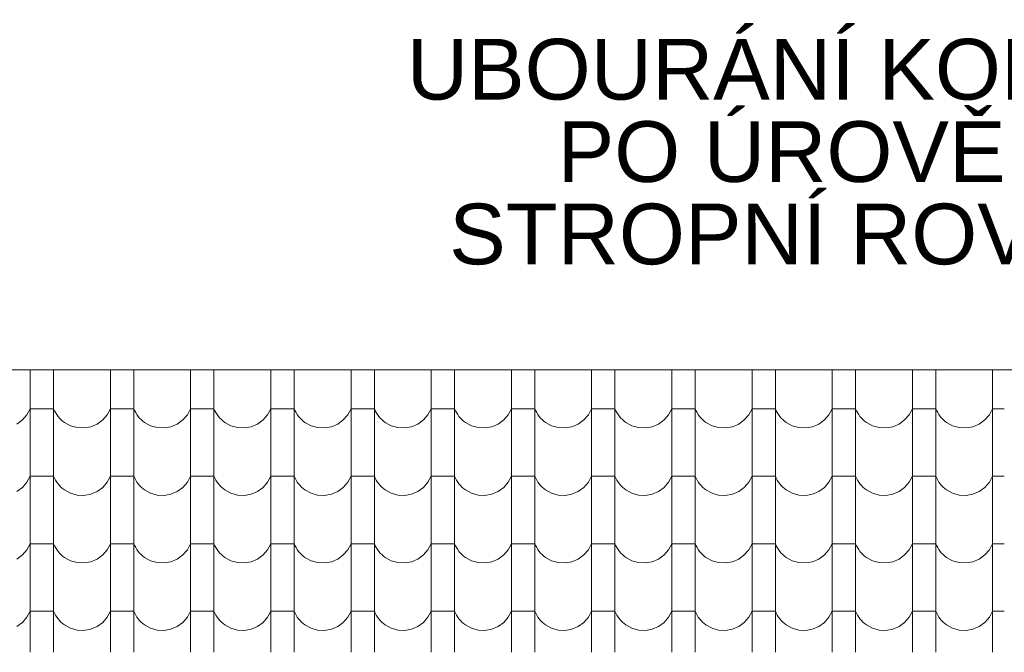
# Model space of a CAD drawing. Header units: millimetres. Extents: x -20699 to 32021, y -4298 to 11971.
# Tile 41 of 74: x -11451 to -9425, y 10219 to 11522. Entities that reach past the tile are written whole.
import ezdxf

# ---------------------------------------------------------------- set-up
doc = ezdxf.new("R2010")
doc.units = ezdxf.units.MM
doc.header["$MEASUREMENT"] = 0
for name, color, linetype in [('A-A_1_Anotace - SP', 7, 'Continuous'), ('A-A_1_Bourané_Konstrukce - střechy a skořepiny', 7, 'Continuous'), ('A-A_1_Bourané_Výplně - Povrchové', 7, 'Continuous'), ('A-A_1_Konstrukce - střechy a skořepiny', 7, 'Continuous')]:
    doc.layers.add(name, color=color, linetype=linetype)
doc.styles.add('GENEROVANÝ_STYL_1', font='txt')

# ---------------------------------------------------------------- blocks, each defined once
blk = doc.blocks.new('*X1', base_point=(-21954.7, -8431.5))
at = {"layer": 'A-A_1_Bourané_Výplně - Povrchové', "color": 251, "linetype": 'Continuous', "lineweight": 20, "true_color": 0x6a6a6a}
for p, q in [((-11428.9, 10800.4), (-11428.9, 10775)), ((-11380.9, 10800.4), (-11380.9, 10775)), ((-11263.9, 10800.4), (-11263.9, 10775)), ((-11215.9, 10800.4), (-11215.9, 10775)), ((-11098.9, 10800.4), (-11098.9, 10775)), ((-11050.9, 10800.4), (-11050.9, 10775)), ((-10933.9, 10800.4), (-10933.9, 10775)), ((-10885.9, 10800.4), (-10885.9, 10775)), ((-10768.9, 10800.4), (-10768.9, 10775)), ((-10720.9, 10800.4), (-10720.9, 10775)), ((-10603.9, 10800.4), (-10603.9, 10775)), ((-10555.9, 10800.4), (-10555.9, 10775)), ((-10438.9, 10800.4), (-10438.9, 10775)), ((-10390.9, 10800.4), (-10390.9, 10775)), ((-10273.9, 10800.4), (-10273.9, 10775)), ((-10225.9, 10800.4), (-10225.9, 10775)), ((-10108.9, 10800.4), (-10108.9, 10775)), ((-10060.9, 10800.4), (-10060.9, 10775)), ((-9943.9, 10800.4), (-9943.9, 10775)), ((-9895.9, 10800.4), (-9895.9, 10775)), ((-9778.9, 10800.4), (-9778.9, 10775)), ((-9730.9, 10800.4), (-9730.9, 10775)), ((-9613.9, 10800.4), (-9613.9, 10775)), ((-9565.9, 10800.4), (-9565.9, 10775)), ((-9448.9, 10800.4), (-9448.9, 10775)), ((-11428.9, 10774.5), (-11428.9, 10636)), ((-11380.9, 10774.5), (-11380.9, 10636)), ((-11263.9, 10774.5), (-11263.9, 10636)), ((-11215.9, 10774.5), (-11215.9, 10636)), ((-11098.9, 10774.5), (-11098.9, 10636)), ((-11050.9, 10774.5), (-11050.9, 10636)), ((-10933.9, 10774.5), (-10933.9, 10636)), ((-10885.9, 10774.5), (-10885.9, 10636)), ((-10768.9, 10774.5), (-10768.9, 10636)), ((-10720.9, 10774.5), (-10720.9, 10636)), ((-10603.9, 10774.5), (-10603.9, 10636)), ((-10555.9, 10774.5), (-10555.9, 10636)), ((-10438.9, 10774.5), (-10438.9, 10636)), ((-10390.9, 10774.5), (-10390.9, 10636)), ((-10273.9, 10774.5), (-10273.9, 10636)), ((-10225.9, 10774.5), (-10225.9, 10636)), ((-10108.9, 10774.5), (-10108.9, 10636)), ((-10060.9, 10774.5), (-10060.9, 10636)), ((-9943.9, 10774.5), (-9943.9, 10636)), ((-9895.9, 10774.5), (-9895.9, 10636)), ((-9778.9, 10774.5), (-9778.9, 10636)), ((-9730.9, 10774.5), (-9730.9, 10636)), ((-9613.9, 10774.5), (-9613.9, 10636)), ((-9565.9, 10774.5), (-9565.9, 10636)), ((-9448.9, 10774.5), (-9448.9, 10636)), ((-11435.6, 10708), (-11428.9, 10720.5)), ((-11404.9, 10720.5), (-11428.9, 10720.5)), ((-11380.9, 10720.5), (-11404.9, 10720.5)), ((-11380.9, 10720.5), (-11379, 10716.3)), ((-11379, 10716.3), (-11376.9, 10712.3)), ((-11270.6, 10708), (-11263.9, 10720.5)), ((-11239.9, 10720.5), (-11263.9, 10720.5)), ((-11215.9, 10720.5), (-11239.9, 10720.5)), ((-11215.9, 10720.5), (-11214, 10716.3)), ((-11214, 10716.3), (-11211.9, 10712.3)), ((-11105.6, 10708), (-11098.9, 10720.5)), ((-11074.9, 10720.5), (-11098.9, 10720.5)), ((-11050.9, 10720.5), (-11074.9, 10720.5)), ((-11050.9, 10720.5), (-11049, 10716.3)), ((-11049, 10716.3), (-11046.9, 10712.3)), ((-10940.6, 10708), (-10933.9, 10720.5)), ((-10909.9, 10720.5), (-10933.9, 10720.5)), ((-10885.9, 10720.5), (-10909.9, 10720.5)), ((-10885.9, 10720.5), (-10884, 10716.3)), ((-10884, 10716.3), (-10881.9, 10712.3)), ((-10775.6, 10708), (-10768.9, 10720.5)), ((-10744.9, 10720.5), (-10768.9, 10720.5)), ((-10720.9, 10720.5), (-10744.9, 10720.5)), ((-10720.9, 10720.5), (-10719, 10716.3)), ((-10719, 10716.3), (-10716.9, 10712.3)), ((-10610.6, 10708), (-10603.9, 10720.5)), ((-10579.9, 10720.5), (-10603.9, 10720.5)), ((-10555.9, 10720.5), (-10579.9, 10720.5)), ((-10555.9, 10720.5), (-10554, 10716.3)), ((-10554, 10716.3), (-10551.9, 10712.3)), ((-10445.6, 10708), (-10438.9, 10720.5)), ((-10414.9, 10720.5), (-10438.9, 10720.5)), ((-10390.9, 10720.5), (-10414.9, 10720.5)), ((-10390.9, 10720.5), (-10389, 10716.3)), ((-10389, 10716.3), (-10386.9, 10712.3)), ((-10280.6, 10708), (-10273.9, 10720.5)), ((-10249.9, 10720.5), (-10273.9, 10720.5)), ((-10225.9, 10720.5), (-10249.9, 10720.5)), ((-10225.9, 10720.5), (-10224, 10716.3)), ((-10224, 10716.3), (-10221.9, 10712.3)), ((-10115.6, 10708), (-10108.9, 10720.5)), ((-10084.9, 10720.5), (-10108.9, 10720.5)), ((-10060.9, 10720.5), (-10084.9, 10720.5)), ((-10060.9, 10720.5), (-10059, 10716.3)), ((-10059, 10716.3), (-10056.9, 10712.3)), ((-9950.6, 10708), (-9943.9, 10720.5)), ((-9919.9, 10720.5), (-9943.9, 10720.5)), ((-9895.9, 10720.5), (-9919.9, 10720.5)), ((-9895.9, 10720.5), (-9894, 10716.3)), ((-9894, 10716.3), (-9891.9, 10712.3)), ((-9785.6, 10708), (-9778.9, 10720.5)), ((-9754.9, 10720.5), (-9778.9, 10720.5)), ((-9730.9, 10720.5), (-9754.9, 10720.5)), ((-9730.9, 10720.5), (-9729, 10716.3)), ((-9729, 10716.3), (-9726.9, 10712.3)), ((-9620.6, 10708), (-9613.9, 10720.5)), ((-9589.9, 10720.5), (-9613.9, 10720.5)), ((-9565.9, 10720.5), (-9589.9, 10720.5)), ((-9565.9, 10720.5), (-9564, 10716.3)), ((-9564, 10716.3), (-9561.9, 10712.3)), ((-9455.6, 10708), (-9448.9, 10720.5)), ((-9424.9, 10720.5), (-9448.9, 10720.5)), ((-11456.4, 10688.9), (-11444.9, 10697.2)), ((-11444.9, 10697.2), (-11435.6, 10708)), ((-11376.9, 10712.3), (-11374.5, 10708.4)), ((-11374.5, 10708.4), (-11371.8, 10704.7)), ((-11371.8, 10704.7), (-11368.9, 10701.3)), ((-11368.9, 10701.3), (-11365.7, 10698)), ((-11365.7, 10698), (-11362.3, 10695)), ((-11291.4, 10688.9), (-11279.9, 10697.2)), ((-11279.9, 10697.2), (-11270.6, 10708)), ((-11211.9, 10712.3), (-11209.5, 10708.4)), ((-11209.5, 10708.4), (-11206.8, 10704.7)), ((-11206.8, 10704.7), (-11203.9, 10701.3)), ((-11203.9, 10701.3), (-11200.7, 10698)), ((-11200.7, 10698), (-11197.3, 10695)), ((-11126.4, 10688.9), (-11114.9, 10697.2)), ((-11114.9, 10697.2), (-11105.6, 10708)), ((-11046.9, 10712.3), (-11044.5, 10708.4)), ((-11044.5, 10708.4), (-11041.8, 10704.7)), ((-11041.8, 10704.7), (-11038.9, 10701.3)), ((-11038.9, 10701.3), (-11035.7, 10698)), ((-11035.7, 10698), (-11032.3, 10695)), ((-10961.4, 10688.9), (-10949.9, 10697.2)), ((-10949.9, 10697.2), (-10940.6, 10708)), ((-10881.9, 10712.3), (-10879.5, 10708.4)), ((-10879.5, 10708.4), (-10876.8, 10704.7)), ((-10876.8, 10704.7), (-10873.9, 10701.3)), ((-10873.9, 10701.3), (-10870.7, 10698)), ((-10870.7, 10698), (-10867.3, 10695)), ((-10796.4, 10688.9), (-10784.9, 10697.2)), ((-10784.9, 10697.2), (-10775.6, 10708)), ((-10716.9, 10712.3), (-10714.5, 10708.4)), ((-10714.5, 10708.4), (-10711.8, 10704.7)), ((-10711.8, 10704.7), (-10708.9, 10701.3)), ((-10708.9, 10701.3), (-10705.7, 10698)), ((-10705.7, 10698), (-10702.3, 10695)), ((-10631.4, 10688.9), (-10619.9, 10697.2)), ((-10619.9, 10697.2), (-10610.6, 10708)), ((-10551.9, 10712.3), (-10549.5, 10708.4)), ((-10549.5, 10708.4), (-10546.8, 10704.7)), ((-10546.8, 10704.7), (-10543.9, 10701.3)), ((-10543.9, 10701.3), (-10540.7, 10698)), ((-10540.7, 10698), (-10537.3, 10695)), ((-10466.4, 10688.9), (-10454.9, 10697.2)), ((-10454.9, 10697.2), (-10445.6, 10708)), ((-10386.9, 10712.3), (-10384.5, 10708.4)), ((-10384.5, 10708.4), (-10381.8, 10704.7)), ((-10381.8, 10704.7), (-10378.9, 10701.3)), ((-10378.9, 10701.3), (-10375.7, 10698)), ((-10375.7, 10698), (-10372.3, 10695)), ((-10301.4, 10688.9), (-10289.9, 10697.2)), ((-10289.9, 10697.2), (-10280.6, 10708)), ((-10221.9, 10712.3), (-10219.5, 10708.4)), ((-10219.5, 10708.4), (-10216.8, 10704.7)), ((-10216.8, 10704.7), (-10213.9, 10701.3)), ((-10213.9, 10701.3), (-10210.7, 10698)), ((-10210.7, 10698), (-10207.3, 10695)), ((-10136.4, 10688.9), (-10124.9, 10697.2)), ((-10124.9, 10697.2), (-10115.6, 10708)), ((-10056.9, 10712.3), (-10054.5, 10708.4)), ((-10054.5, 10708.4), (-10051.8, 10704.7)), ((-10051.8, 10704.7), (-10048.9, 10701.3)), ((-10048.9, 10701.3), (-10045.7, 10698)), ((-10045.7, 10698), (-10042.3, 10695)), ((-9971.4, 10688.9), (-9959.9, 10697.2)), ((-9959.9, 10697.2), (-9950.6, 10708)), ((-9891.9, 10712.3), (-9889.5, 10708.4)), ((-9889.5, 10708.4), (-9886.8, 10704.7)), ((-9886.8, 10704.7), (-9883.9, 10701.3)), ((-9883.9, 10701.3), (-9880.7, 10698)), ((-9880.7, 10698), (-9877.3, 10695)), ((-9806.4, 10688.9), (-9794.9, 10697.2)), ((-9794.9, 10697.2), (-9785.6, 10708)), ((-9726.9, 10712.3), (-9724.5, 10708.4)), ((-9724.5, 10708.4), (-9721.8, 10704.7)), ((-9721.8, 10704.7), (-9718.9, 10701.3)), ((-9718.9, 10701.3), (-9715.7, 10698)), ((-9715.7, 10698), (-9712.3, 10695)), ((-9641.4, 10688.9), (-9629.9, 10697.2)), ((-9629.9, 10697.2), (-9620.6, 10708)), ((-9561.9, 10712.3), (-9559.5, 10708.4)), ((-9559.5, 10708.4), (-9556.8, 10704.7)), ((-9556.8, 10704.7), (-9553.9, 10701.3)), ((-9553.9, 10701.3), (-9550.7, 10698)), ((-9550.7, 10698), (-9547.3, 10695)), ((-9476.4, 10688.9), (-9464.9, 10697.2)), ((-9464.9, 10697.2), (-9455.6, 10708)), ((-11362.3, 10695), (-11358.7, 10692.2)), ((-11358.7, 10692.2), (-11346.2, 10685.4)), ((-11346.2, 10685.4), (-11332.6, 10681.5)), ((-11332.6, 10681.5), (-11318.4, 10680.8)), ((-11318.4, 10680.8), (-11304.4, 10683.3)), ((-11304.4, 10683.3), (-11291.4, 10688.9)), ((-11197.3, 10695), (-11193.7, 10692.2)), ((-11193.7, 10692.2), (-11181.2, 10685.4)), ((-11181.2, 10685.4), (-11167.6, 10681.5)), ((-11167.6, 10681.5), (-11153.4, 10680.8)), ((-11153.4, 10680.8), (-11139.4, 10683.3)), ((-11139.4, 10683.3), (-11126.4, 10688.9)), ((-11032.3, 10695), (-11028.7, 10692.2)), ((-11028.7, 10692.2), (-11016.2, 10685.4)), ((-11016.2, 10685.4), (-11002.6, 10681.5)), ((-11002.6, 10681.5), (-10988.4, 10680.8)), ((-10988.4, 10680.8), (-10974.4, 10683.3)), ((-10974.4, 10683.3), (-10961.4, 10688.9)), ((-10867.3, 10695), (-10863.7, 10692.2)), ((-10863.7, 10692.2), (-10851.2, 10685.4)), ((-10851.2, 10685.4), (-10837.6, 10681.5)), ((-10837.6, 10681.5), (-10823.4, 10680.8)), ((-10823.4, 10680.8), (-10809.4, 10683.3)), ((-10809.4, 10683.3), (-10796.4, 10688.9)), ((-10702.3, 10695), (-10698.7, 10692.2)), ((-10698.7, 10692.2), (-10686.2, 10685.4)), ((-10686.2, 10685.4), (-10672.6, 10681.5)), ((-10672.6, 10681.5), (-10658.4, 10680.8)), ((-10658.4, 10680.8), (-10644.4, 10683.3)), ((-10644.4, 10683.3), (-10631.4, 10688.9)), ((-10537.3, 10695), (-10533.7, 10692.2)), ((-10533.7, 10692.2), (-10521.2, 10685.4)), ((-10521.2, 10685.4), (-10507.6, 10681.5)), ((-10507.6, 10681.5), (-10493.4, 10680.8)), ((-10493.4, 10680.8), (-10479.4, 10683.3)), ((-10479.4, 10683.3), (-10466.4, 10688.9)), ((-10372.3, 10695), (-10368.7, 10692.2)), ((-10368.7, 10692.2), (-10356.2, 10685.4)), ((-10356.2, 10685.4), (-10342.6, 10681.5)), ((-10342.6, 10681.5), (-10328.4, 10680.8)), ((-10328.4, 10680.8), (-10314.4, 10683.3)), ((-10314.4, 10683.3), (-10301.4, 10688.9)), ((-10207.3, 10695), (-10203.7, 10692.2)), ((-10203.7, 10692.2), (-10191.2, 10685.4)), ((-10191.2, 10685.4), (-10177.6, 10681.5)), ((-10177.6, 10681.5), (-10163.4, 10680.8)), ((-10163.4, 10680.8), (-10149.4, 10683.3)), ((-10149.4, 10683.3), (-10136.4, 10688.9)), ((-10042.3, 10695), (-10038.7, 10692.2)), ((-10038.7, 10692.2), (-10026.2, 10685.4)), ((-10026.2, 10685.4), (-10012.6, 10681.5)), ((-10012.6, 10681.5), (-9998.4, 10680.8)), ((-9998.4, 10680.8), (-9984.4, 10683.3)), ((-9984.4, 10683.3), (-9971.4, 10688.9)), ((-9877.3, 10695), (-9873.7, 10692.2)), ((-9873.7, 10692.2), (-9861.2, 10685.4)), ((-9861.2, 10685.4), (-9847.6, 10681.5)), ((-9847.6, 10681.5), (-9833.4, 10680.8)), ((-9833.4, 10680.8), (-9819.4, 10683.3)), ((-9819.4, 10683.3), (-9806.4, 10688.9)), ((-9712.3, 10695), (-9708.7, 10692.2)), ((-9708.7, 10692.2), (-9696.2, 10685.4)), ((-9696.2, 10685.4), (-9682.6, 10681.5)), ((-9682.6, 10681.5), (-9668.4, 10680.8)), ((-9668.4, 10680.8), (-9654.4, 10683.3)), ((-9654.4, 10683.3), (-9641.4, 10688.9)), ((-9547.3, 10695), (-9543.7, 10692.2)), ((-9543.7, 10692.2), (-9531.2, 10685.4)), ((-9531.2, 10685.4), (-9517.6, 10681.5)), ((-9517.6, 10681.5), (-9503.4, 10680.8)), ((-9503.4, 10680.8), (-9489.4, 10683.3)), ((-9489.4, 10683.3), (-9476.4, 10688.9)), ((-11428.9, 10635.5), (-11428.9, 10497)), ((-11380.9, 10635.5), (-11380.9, 10497)), ((-11263.9, 10635.5), (-11263.9, 10497)), ((-11215.9, 10635.5), (-11215.9, 10497)), ((-11098.9, 10635.5), (-11098.9, 10497)), ((-11050.9, 10635.5), (-11050.9, 10497)), ((-10933.9, 10635.5), (-10933.9, 10497)), ((-10885.9, 10635.5), (-10885.9, 10497)), ((-10768.9, 10635.5), (-10768.9, 10497)), ((-10720.9, 10635.5), (-10720.9, 10497)), ((-10603.9, 10635.5), (-10603.9, 10497)), ((-10555.9, 10635.5), (-10555.9, 10497)), ((-10438.9, 10635.5), (-10438.9, 10497)), ((-10390.9, 10635.5), (-10390.9, 10497)), ((-10273.9, 10635.5), (-10273.9, 10497)), ((-10225.9, 10635.5), (-10225.9, 10497)), ((-10108.9, 10635.5), (-10108.9, 10497)), ((-10060.9, 10635.5), (-10060.9, 10497)), ((-9943.9, 10635.5), (-9943.9, 10497)), ((-9895.9, 10635.5), (-9895.9, 10497)), ((-9778.9, 10635.5), (-9778.9, 10497)), ((-9730.9, 10635.5), (-9730.9, 10497)), ((-9613.9, 10635.5), (-9613.9, 10497)), ((-9565.9, 10635.5), (-9565.9, 10497)), ((-9448.9, 10635.5), (-9448.9, 10497)), ((-11435.6, 10569), (-11428.9, 10581.5)), ((-11404.9, 10581.5), (-11428.9, 10581.5)), ((-11380.9, 10581.5), (-11404.9, 10581.5)), ((-11380.9, 10581.5), (-11379, 10577.3)), ((-11379, 10577.3), (-11376.9, 10573.3)), ((-11270.6, 10569), (-11263.9, 10581.5)), ((-11239.9, 10581.5), (-11263.9, 10581.5)), ((-11215.9, 10581.5), (-11239.9, 10581.5)), ((-11215.9, 10581.5), (-11214, 10577.3)), ((-11214, 10577.3), (-11211.9, 10573.3)), ((-11105.6, 10569), (-11098.9, 10581.5)), ((-11074.9, 10581.5), (-11098.9, 10581.5)), ((-11050.9, 10581.5), (-11074.9, 10581.5)), ((-11050.9, 10581.5), (-11049, 10577.3)), ((-11049, 10577.3), (-11046.9, 10573.3)), ((-10940.6, 10569), (-10933.9, 10581.5)), ((-10909.9, 10581.5), (-10933.9, 10581.5)), ((-10885.9, 10581.5), (-10909.9, 10581.5)), ((-10885.9, 10581.5), (-10884, 10577.3)), ((-10884, 10577.3), (-10881.9, 10573.3)), ((-10775.6, 10569), (-10768.9, 10581.5)), ((-10744.9, 10581.5), (-10768.9, 10581.5)), ((-10720.9, 10581.5), (-10744.9, 10581.5)), ((-10720.9, 10581.5), (-10719, 10577.3)), ((-10719, 10577.3), (-10716.9, 10573.3)), ((-10610.6, 10569), (-10603.9, 10581.5)), ((-10579.9, 10581.5), (-10603.9, 10581.5)), ((-10555.9, 10581.5), (-10579.9, 10581.5)), ((-10555.9, 10581.5), (-10554, 10577.3)), ((-10554, 10577.3), (-10551.9, 10573.3)), ((-10445.6, 10569), (-10438.9, 10581.5)), ((-10414.9, 10581.5), (-10438.9, 10581.5)), ((-10390.9, 10581.5), (-10414.9, 10581.5)), ((-10390.9, 10581.5), (-10389, 10577.3)), ((-10389, 10577.3), (-10386.9, 10573.3)), ((-10280.6, 10569), (-10273.9, 10581.5)), ((-10249.9, 10581.5), (-10273.9, 10581.5)), ((-10225.9, 10581.5), (-10249.9, 10581.5)), ((-10225.9, 10581.5), (-10224, 10577.3)), ((-10224, 10577.3), (-10221.9, 10573.3)), ((-10115.6, 10569), (-10108.9, 10581.5)), ((-10084.9, 10581.5), (-10108.9, 10581.5)), ((-10060.9, 10581.5), (-10084.9, 10581.5)), ((-10060.9, 10581.5), (-10059, 10577.3)), ((-10059, 10577.3), (-10056.9, 10573.3)), ((-9950.6, 10569), (-9943.9, 10581.5)), ((-9919.9, 10581.5), (-9943.9, 10581.5)), ((-9895.9, 10581.5), (-9919.9, 10581.5)), ((-9895.9, 10581.5), (-9894, 10577.3)), ((-9894, 10577.3), (-9891.9, 10573.3)), ((-9785.6, 10569), (-9778.9, 10581.5)), ((-9754.9, 10581.5), (-9778.9, 10581.5)), ((-9730.9, 10581.5), (-9754.9, 10581.5)), ((-9730.9, 10581.5), (-9729, 10577.3)), ((-9729, 10577.3), (-9726.9, 10573.3)), ((-9620.6, 10569), (-9613.9, 10581.5)), ((-9589.9, 10581.5), (-9613.9, 10581.5)), ((-9565.9, 10581.5), (-9589.9, 10581.5)), ((-9565.9, 10581.5), (-9564, 10577.3)), ((-9564, 10577.3), (-9561.9, 10573.3)), ((-9455.6, 10569), (-9448.9, 10581.5)), ((-9424.9, 10581.5), (-9448.9, 10581.5)), ((-11456.4, 10549.9), (-11444.9, 10558.2)), ((-11444.9, 10558.2), (-11435.6, 10569)), ((-11376.9, 10573.3), (-11374.5, 10569.4)), ((-11374.5, 10569.4), (-11371.8, 10565.7)), ((-11371.8, 10565.7), (-11368.9, 10562.3)), ((-11368.9, 10562.3), (-11365.7, 10559)), ((-11365.7, 10559), (-11362.3, 10556)), ((-11362.3, 10556), (-11358.7, 10553.2)), ((-11291.4, 10549.9), (-11279.9, 10558.2)), ((-11279.9, 10558.2), (-11270.6, 10569)), ((-11211.9, 10573.3), (-11209.5, 10569.4)), ((-11209.5, 10569.4), (-11206.8, 10565.7)), ((-11206.8, 10565.7), (-11203.9, 10562.3)), ((-11203.9, 10562.3), (-11200.7, 10559)), ((-11200.7, 10559), (-11197.3, 10556)), ((-11197.3, 10556), (-11193.7, 10553.2)), ((-11126.4, 10549.9), (-11114.9, 10558.2)), ((-11114.9, 10558.2), (-11105.6, 10569)), ((-11046.9, 10573.3), (-11044.5, 10569.4)), ((-11044.5, 10569.4), (-11041.8, 10565.7)), ((-11041.8, 10565.7), (-11038.9, 10562.3)), ((-11038.9, 10562.3), (-11035.7, 10559)), ((-11035.7, 10559), (-11032.3, 10556)), ((-11032.3, 10556), (-11028.7, 10553.2)), ((-10961.4, 10549.9), (-10949.9, 10558.2)), ((-10949.9, 10558.2), (-10940.6, 10569)), ((-10881.9, 10573.3), (-10879.5, 10569.4)), ((-10879.5, 10569.4), (-10876.8, 10565.7)), ((-10876.8, 10565.7), (-10873.9, 10562.3)), ((-10873.9, 10562.3), (-10870.7, 10559)), ((-10870.7, 10559), (-10867.3, 10556)), ((-10867.3, 10556), (-10863.7, 10553.2)), ((-10796.4, 10549.9), (-10784.9, 10558.2)), ((-10784.9, 10558.2), (-10775.6, 10569)), ((-10716.9, 10573.3), (-10714.5, 10569.4)), ((-10714.5, 10569.4), (-10711.8, 10565.7)), ((-10711.8, 10565.7), (-10708.9, 10562.3)), ((-10708.9, 10562.3), (-10705.7, 10559)), ((-10705.7, 10559), (-10702.3, 10556)), ((-10702.3, 10556), (-10698.7, 10553.2)), ((-10631.4, 10549.9), (-10619.9, 10558.2)), ((-10619.9, 10558.2), (-10610.6, 10569)), ((-10551.9, 10573.3), (-10549.5, 10569.4)), ((-10549.5, 10569.4), (-10546.8, 10565.7)), ((-10546.8, 10565.7), (-10543.9, 10562.3)), ((-10543.9, 10562.3), (-10540.7, 10559)), ((-10540.7, 10559), (-10537.3, 10556)), ((-10537.3, 10556), (-10533.7, 10553.2)), ((-10466.4, 10549.9), (-10454.9, 10558.2)), ((-10454.9, 10558.2), (-10445.6, 10569)), ((-10386.9, 10573.3), (-10384.5, 10569.4)), ((-10384.5, 10569.4), (-10381.8, 10565.7)), ((-10381.8, 10565.7), (-10378.9, 10562.3)), ((-10378.9, 10562.3), (-10375.7, 10559)), ((-10375.7, 10559), (-10372.3, 10556)), ((-10372.3, 10556), (-10368.7, 10553.2)), ((-10301.4, 10549.9), (-10289.9, 10558.2)), ((-10289.9, 10558.2), (-10280.6, 10569)), ((-10221.9, 10573.3), (-10219.5, 10569.4)), ((-10219.5, 10569.4), (-10216.8, 10565.7)), ((-10216.8, 10565.7), (-10213.9, 10562.3)), ((-10213.9, 10562.3), (-10210.7, 10559)), ((-10210.7, 10559), (-10207.3, 10556)), ((-10207.3, 10556), (-10203.7, 10553.2)), ((-10136.4, 10549.9), (-10124.9, 10558.2)), ((-10124.9, 10558.2), (-10115.6, 10569)), ((-10056.9, 10573.3), (-10054.5, 10569.4)), ((-10054.5, 10569.4), (-10051.8, 10565.7)), ((-10051.8, 10565.7), (-10048.9, 10562.3)), ((-10048.9, 10562.3), (-10045.7, 10559)), ((-10045.7, 10559), (-10042.3, 10556)), ((-10042.3, 10556), (-10038.7, 10553.2)), ((-9971.4, 10549.9), (-9959.9, 10558.2)), ((-9959.9, 10558.2), (-9950.6, 10569)), ((-9891.9, 10573.3), (-9889.5, 10569.4)), ((-9889.5, 10569.4), (-9886.8, 10565.7)), ((-9886.8, 10565.7), (-9883.9, 10562.3)), ((-9883.9, 10562.3), (-9880.7, 10559)), ((-9880.7, 10559), (-9877.3, 10556)), ((-9877.3, 10556), (-9873.7, 10553.2)), ((-9806.4, 10549.9), (-9794.9, 10558.2)), ((-9794.9, 10558.2), (-9785.6, 10569)), ((-9726.9, 10573.3), (-9724.5, 10569.4)), ((-9724.5, 10569.4), (-9721.8, 10565.7)), ((-9721.8, 10565.7), (-9718.9, 10562.3)), ((-9718.9, 10562.3), (-9715.7, 10559)), ((-9715.7, 10559), (-9712.3, 10556)), ((-9712.3, 10556), (-9708.7, 10553.2)), ((-9641.4, 10549.9), (-9629.9, 10558.2)), ((-9629.9, 10558.2), (-9620.6, 10569)), ((-9561.9, 10573.3), (-9559.5, 10569.4)), ((-9559.5, 10569.4), (-9556.8, 10565.7)), ((-9556.8, 10565.7), (-9553.9, 10562.3)), ((-9553.9, 10562.3), (-9550.7, 10559)), ((-9550.7, 10559), (-9547.3, 10556)), ((-9547.3, 10556), (-9543.7, 10553.2)), ((-9476.4, 10549.9), (-9464.9, 10558.2)), ((-9464.9, 10558.2), (-9455.6, 10569)), ((-11358.7, 10553.2), (-11346.2, 10546.4)), ((-11346.2, 10546.4), (-11332.6, 10542.5)), ((-11332.6, 10542.5), (-11318.4, 10541.8)), ((-11318.4, 10541.8), (-11304.4, 10544.3)), ((-11304.4, 10544.3), (-11291.4, 10549.9)), ((-11193.7, 10553.2), (-11181.2, 10546.4)), ((-11181.2, 10546.4), (-11167.6, 10542.5)), ((-11167.6, 10542.5), (-11153.4, 10541.8)), ((-11153.4, 10541.8), (-11139.4, 10544.3)), ((-11139.4, 10544.3), (-11126.4, 10549.9)), ((-11028.7, 10553.2), (-11016.2, 10546.4)), ((-11016.2, 10546.4), (-11002.6, 10542.5)), ((-11002.6, 10542.5), (-10988.4, 10541.8)), ((-10988.4, 10541.8), (-10974.4, 10544.3)), ((-10974.4, 10544.3), (-10961.4, 10549.9)), ((-10863.7, 10553.2), (-10851.2, 10546.4)), ((-10851.2, 10546.4), (-10837.6, 10542.5)), ((-10837.6, 10542.5), (-10823.4, 10541.8)), ((-10823.4, 10541.8), (-10809.4, 10544.3)), ((-10809.4, 10544.3), (-10796.4, 10549.9)), ((-10698.7, 10553.2), (-10686.2, 10546.4)), ((-10686.2, 10546.4), (-10672.6, 10542.5)), ((-10672.6, 10542.5), (-10658.4, 10541.8)), ((-10658.4, 10541.8), (-10644.4, 10544.3)), ((-10644.4, 10544.3), (-10631.4, 10549.9)), ((-10533.7, 10553.2), (-10521.2, 10546.4)), ((-10521.2, 10546.4), (-10507.6, 10542.5)), ((-10507.6, 10542.5), (-10493.4, 10541.8)), ((-10493.4, 10541.8), (-10479.4, 10544.3)), ((-10479.4, 10544.3), (-10466.4, 10549.9)), ((-10368.7, 10553.2), (-10356.2, 10546.4)), ((-10356.2, 10546.4), (-10342.6, 10542.5)), ((-10342.6, 10542.5), (-10328.4, 10541.8)), ((-10328.4, 10541.8), (-10314.4, 10544.3)), ((-10314.4, 10544.3), (-10301.4, 10549.9)), ((-10203.7, 10553.2), (-10191.2, 10546.4)), ((-10191.2, 10546.4), (-10177.6, 10542.5)), ((-10177.6, 10542.5), (-10163.4, 10541.8)), ((-10163.4, 10541.8), (-10149.4, 10544.3)), ((-10149.4, 10544.3), (-10136.4, 10549.9)), ((-10038.7, 10553.2), (-10026.2, 10546.4)), ((-10026.2, 10546.4), (-10012.6, 10542.5)), ((-10012.6, 10542.5), (-9998.4, 10541.8)), ((-9998.4, 10541.8), (-9984.4, 10544.3)), ((-9984.4, 10544.3), (-9971.4, 10549.9)), ((-9873.7, 10553.2), (-9861.2, 10546.4)), ((-9861.2, 10546.4), (-9847.6, 10542.5)), ((-9847.6, 10542.5), (-9833.4, 10541.8)), ((-9833.4, 10541.8), (-9819.4, 10544.3)), ((-9819.4, 10544.3), (-9806.4, 10549.9)), ((-9708.7, 10553.2), (-9696.2, 10546.4)), ((-9696.2, 10546.4), (-9682.6, 10542.5)), ((-9682.6, 10542.5), (-9668.4, 10541.8)), ((-9668.4, 10541.8), (-9654.4, 10544.3)), ((-9654.4, 10544.3), (-9641.4, 10549.9)), ((-9543.7, 10553.2), (-9531.2, 10546.4)), ((-9531.2, 10546.4), (-9517.6, 10542.5)), ((-9517.6, 10542.5), (-9503.4, 10541.8)), ((-9503.4, 10541.8), (-9489.4, 10544.3)), ((-9489.4, 10544.3), (-9476.4, 10549.9)), ((-11428.9, 10496.5), (-11428.9, 10358)), ((-11380.9, 10496.5), (-11380.9, 10358)), ((-11263.9, 10496.5), (-11263.9, 10358)), ((-11215.9, 10496.5), (-11215.9, 10358)), ((-11098.9, 10496.5), (-11098.9, 10358)), ((-11050.9, 10496.5), (-11050.9, 10358)), ((-10933.9, 10496.5), (-10933.9, 10358)), ((-10885.9, 10496.5), (-10885.9, 10358)), ((-10768.9, 10496.5), (-10768.9, 10358)), ((-10720.9, 10496.5), (-10720.9, 10358)), ((-10603.9, 10496.5), (-10603.9, 10358)), ((-10555.9, 10496.5), (-10555.9, 10358)), ((-10438.9, 10496.5), (-10438.9, 10358)), ((-10390.9, 10496.5), (-10390.9, 10358)), ((-10273.9, 10496.5), (-10273.9, 10358)), ((-10225.9, 10496.5), (-10225.9, 10358)), ((-10108.9, 10496.5), (-10108.9, 10358)), ((-10060.9, 10496.5), (-10060.9, 10358)), ((-9943.9, 10496.5), (-9943.9, 10358)), ((-9895.9, 10496.5), (-9895.9, 10358)), ((-9778.9, 10496.5), (-9778.9, 10358)), ((-9730.9, 10496.5), (-9730.9, 10358)), ((-9613.9, 10496.5), (-9613.9, 10358)), ((-9565.9, 10496.5), (-9565.9, 10358)), ((-9448.9, 10496.5), (-9448.9, 10358)), ((-11435.6, 10430), (-11428.9, 10442.5)), ((-11404.9, 10442.5), (-11428.9, 10442.5)), ((-11380.9, 10442.5), (-11404.9, 10442.5)), ((-11380.9, 10442.5), (-11379, 10438.3)), ((-11379, 10438.3), (-11376.9, 10434.3)), ((-11376.9, 10434.3), (-11374.5, 10430.4)), ((-11270.6, 10430), (-11263.9, 10442.5)), ((-11239.9, 10442.5), (-11263.9, 10442.5)), ((-11215.9, 10442.5), (-11239.9, 10442.5)), ((-11215.9, 10442.5), (-11214, 10438.3)), ((-11214, 10438.3), (-11211.9, 10434.3)), ((-11211.9, 10434.3), (-11209.5, 10430.4)), ((-11105.6, 10430), (-11098.9, 10442.5)), ((-11074.9, 10442.5), (-11098.9, 10442.5)), ((-11050.9, 10442.5), (-11074.9, 10442.5)), ((-11050.9, 10442.5), (-11049, 10438.3)), ((-11049, 10438.3), (-11046.9, 10434.3)), ((-11046.9, 10434.3), (-11044.5, 10430.4)), ((-10940.6, 10430), (-10933.9, 10442.5)), ((-10909.9, 10442.5), (-10933.9, 10442.5)), ((-10885.9, 10442.5), (-10909.9, 10442.5)), ((-10885.9, 10442.5), (-10884, 10438.3)), ((-10884, 10438.3), (-10881.9, 10434.3)), ((-10881.9, 10434.3), (-10879.5, 10430.4)), ((-10775.6, 10430), (-10768.9, 10442.5)), ((-10744.9, 10442.5), (-10768.9, 10442.5)), ((-10720.9, 10442.5), (-10744.9, 10442.5)), ((-10720.9, 10442.5), (-10719, 10438.3)), ((-10719, 10438.3), (-10716.9, 10434.3)), ((-10716.9, 10434.3), (-10714.5, 10430.4)), ((-10610.6, 10430), (-10603.9, 10442.5)), ((-10579.9, 10442.5), (-10603.9, 10442.5)), ((-10555.9, 10442.5), (-10579.9, 10442.5)), ((-10555.9, 10442.5), (-10554, 10438.3)), ((-10554, 10438.3), (-10551.9, 10434.3)), ((-10551.9, 10434.3), (-10549.5, 10430.4)), ((-10445.6, 10430), (-10438.9, 10442.5)), ((-10414.9, 10442.5), (-10438.9, 10442.5)), ((-10390.9, 10442.5), (-10414.9, 10442.5)), ((-10390.9, 10442.5), (-10389, 10438.3)), ((-10389, 10438.3), (-10386.9, 10434.3)), ((-10386.9, 10434.3), (-10384.5, 10430.4)), ((-10280.6, 10430), (-10273.9, 10442.5)), ((-10249.9, 10442.5), (-10273.9, 10442.5)), ((-10225.9, 10442.5), (-10249.9, 10442.5)), ((-10225.9, 10442.5), (-10224, 10438.3)), ((-10224, 10438.3), (-10221.9, 10434.3)), ((-10221.9, 10434.3), (-10219.5, 10430.4)), ((-10115.6, 10430), (-10108.9, 10442.5)), ((-10084.9, 10442.5), (-10108.9, 10442.5)), ((-10060.9, 10442.5), (-10084.9, 10442.5)), ((-10060.9, 10442.5), (-10059, 10438.3)), ((-10059, 10438.3), (-10056.9, 10434.3)), ((-10056.9, 10434.3), (-10054.5, 10430.4)), ((-9950.6, 10430), (-9943.9, 10442.5)), ((-9919.9, 10442.5), (-9943.9, 10442.5)), ((-9895.9, 10442.5), (-9919.9, 10442.5)), ((-9895.9, 10442.5), (-9894, 10438.3)), ((-9894, 10438.3), (-9891.9, 10434.3)), ((-9891.9, 10434.3), (-9889.5, 10430.4)), ((-9785.6, 10430), (-9778.9, 10442.5)), ((-9754.9, 10442.5), (-9778.9, 10442.5)), ((-9730.9, 10442.5), (-9754.9, 10442.5)), ((-9730.9, 10442.5), (-9729, 10438.3)), ((-9729, 10438.3), (-9726.9, 10434.3)), ((-9726.9, 10434.3), (-9724.5, 10430.4)), ((-9620.6, 10430), (-9613.9, 10442.5)), ((-9589.9, 10442.5), (-9613.9, 10442.5)), ((-9565.9, 10442.5), (-9589.9, 10442.5)), ((-9565.9, 10442.5), (-9564, 10438.3)), ((-9564, 10438.3), (-9561.9, 10434.3)), ((-9561.9, 10434.3), (-9559.5, 10430.4)), ((-9455.6, 10430), (-9448.9, 10442.5)), ((-9424.9, 10442.5), (-9448.9, 10442.5)), ((-11456.4, 10410.9), (-11444.9, 10419.2)), ((-11444.9, 10419.2), (-11435.6, 10430)), ((-11374.5, 10430.4), (-11371.8, 10426.7)), ((-11371.8, 10426.7), (-11368.9, 10423.3)), ((-11368.9, 10423.3), (-11365.7, 10420)), ((-11365.7, 10420), (-11362.3, 10417)), ((-11362.3, 10417), (-11358.7, 10414.2)), ((-11358.7, 10414.2), (-11346.2, 10407.4)), ((-11291.4, 10410.9), (-11279.9, 10419.2)), ((-11279.9, 10419.2), (-11270.6, 10430)), ((-11209.5, 10430.4), (-11206.8, 10426.7)), ((-11206.8, 10426.7), (-11203.9, 10423.3)), ((-11203.9, 10423.3), (-11200.7, 10420)), ((-11200.7, 10420), (-11197.3, 10417)), ((-11197.3, 10417), (-11193.7, 10414.2)), ((-11193.7, 10414.2), (-11181.2, 10407.4)), ((-11126.4, 10410.9), (-11114.9, 10419.2)), ((-11114.9, 10419.2), (-11105.6, 10430)), ((-11044.5, 10430.4), (-11041.8, 10426.7)), ((-11041.8, 10426.7), (-11038.9, 10423.3)), ((-11038.9, 10423.3), (-11035.7, 10420)), ((-11035.7, 10420), (-11032.3, 10417)), ((-11032.3, 10417), (-11028.7, 10414.2)), ((-11028.7, 10414.2), (-11016.2, 10407.4)), ((-10961.4, 10410.9), (-10949.9, 10419.2)), ((-10949.9, 10419.2), (-10940.6, 10430)), ((-10879.5, 10430.4), (-10876.8, 10426.7)), ((-10876.8, 10426.7), (-10873.9, 10423.3)), ((-10873.9, 10423.3), (-10870.7, 10420)), ((-10870.7, 10420), (-10867.3, 10417)), ((-10867.3, 10417), (-10863.7, 10414.2)), ((-10863.7, 10414.2), (-10851.2, 10407.4)), ((-10796.4, 10410.9), (-10784.9, 10419.2)), ((-10784.9, 10419.2), (-10775.6, 10430)), ((-10714.5, 10430.4), (-10711.8, 10426.7)), ((-10711.8, 10426.7), (-10708.9, 10423.3)), ((-10708.9, 10423.3), (-10705.7, 10420)), ((-10705.7, 10420), (-10702.3, 10417)), ((-10702.3, 10417), (-10698.7, 10414.2)), ((-10698.7, 10414.2), (-10686.2, 10407.4)), ((-10631.4, 10410.9), (-10619.9, 10419.2)), ((-10619.9, 10419.2), (-10610.6, 10430)), ((-10549.5, 10430.4), (-10546.8, 10426.7)), ((-10546.8, 10426.7), (-10543.9, 10423.3)), ((-10543.9, 10423.3), (-10540.7, 10420)), ((-10540.7, 10420), (-10537.3, 10417)), ((-10537.3, 10417), (-10533.7, 10414.2)), ((-10533.7, 10414.2), (-10521.2, 10407.4)), ((-10466.4, 10410.9), (-10454.9, 10419.2)), ((-10454.9, 10419.2), (-10445.6, 10430)), ((-10384.5, 10430.4), (-10381.8, 10426.7)), ((-10381.8, 10426.7), (-10378.9, 10423.3)), ((-10378.9, 10423.3), (-10375.7, 10420)), ((-10375.7, 10420), (-10372.3, 10417)), ((-10372.3, 10417), (-10368.7, 10414.2)), ((-10368.7, 10414.2), (-10356.2, 10407.4)), ((-10301.4, 10410.9), (-10289.9, 10419.2)), ((-10289.9, 10419.2), (-10280.6, 10430)), ((-10219.5, 10430.4), (-10216.8, 10426.7)), ((-10216.8, 10426.7), (-10213.9, 10423.3)), ((-10213.9, 10423.3), (-10210.7, 10420)), ((-10210.7, 10420), (-10207.3, 10417)), ((-10207.3, 10417), (-10203.7, 10414.2)), ((-10203.7, 10414.2), (-10191.2, 10407.4)), ((-10136.4, 10410.9), (-10124.9, 10419.2)), ((-10124.9, 10419.2), (-10115.6, 10430)), ((-10054.5, 10430.4), (-10051.8, 10426.7)), ((-10051.8, 10426.7), (-10048.9, 10423.3)), ((-10048.9, 10423.3), (-10045.7, 10420)), ((-10045.7, 10420), (-10042.3, 10417)), ((-10042.3, 10417), (-10038.7, 10414.2)), ((-10038.7, 10414.2), (-10026.2, 10407.4)), ((-9971.4, 10410.9), (-9959.9, 10419.2)), ((-9959.9, 10419.2), (-9950.6, 10430)), ((-9889.5, 10430.4), (-9886.8, 10426.7)), ((-9886.8, 10426.7), (-9883.9, 10423.3)), ((-9883.9, 10423.3), (-9880.7, 10420)), ((-9880.7, 10420), (-9877.3, 10417)), ((-9877.3, 10417), (-9873.7, 10414.2)), ((-9873.7, 10414.2), (-9861.2, 10407.4)), ((-9806.4, 10410.9), (-9794.9, 10419.2)), ((-9794.9, 10419.2), (-9785.6, 10430)), ((-9724.5, 10430.4), (-9721.8, 10426.7)), ((-9721.8, 10426.7), (-9718.9, 10423.3)), ((-9718.9, 10423.3), (-9715.7, 10420)), ((-9715.7, 10420), (-9712.3, 10417)), ((-9712.3, 10417), (-9708.7, 10414.2)), ((-9708.7, 10414.2), (-9696.2, 10407.4)), ((-9641.4, 10410.9), (-9629.9, 10419.2)), ((-9629.9, 10419.2), (-9620.6, 10430)), ((-9559.5, 10430.4), (-9556.8, 10426.7)), ((-9556.8, 10426.7), (-9553.9, 10423.3)), ((-9553.9, 10423.3), (-9550.7, 10420)), ((-9550.7, 10420), (-9547.3, 10417)), ((-9547.3, 10417), (-9543.7, 10414.2)), ((-9543.7, 10414.2), (-9531.2, 10407.4)), ((-9476.4, 10410.9), (-9464.9, 10419.2)), ((-9464.9, 10419.2), (-9455.6, 10430)), ((-11346.2, 10407.4), (-11332.6, 10403.5)), ((-11332.6, 10403.5), (-11318.4, 10402.8)), ((-11318.4, 10402.8), (-11304.4, 10405.3)), ((-11304.4, 10405.3), (-11291.4, 10410.9)), ((-11181.2, 10407.4), (-11167.6, 10403.5)), ((-11167.6, 10403.5), (-11153.4, 10402.8)), ((-11153.4, 10402.8), (-11139.4, 10405.3)), ((-11139.4, 10405.3), (-11126.4, 10410.9)), ((-11016.2, 10407.4), (-11002.6, 10403.5)), ((-11002.6, 10403.5), (-10988.4, 10402.8)), ((-10988.4, 10402.8), (-10974.4, 10405.3)), ((-10974.4, 10405.3), (-10961.4, 10410.9)), ((-10851.2, 10407.4), (-10837.6, 10403.5)), ((-10837.6, 10403.5), (-10823.4, 10402.8)), ((-10823.4, 10402.8), (-10809.4, 10405.3)), ((-10809.4, 10405.3), (-10796.4, 10410.9)), ((-10686.2, 10407.4), (-10672.6, 10403.5)), ((-10672.6, 10403.5), (-10658.4, 10402.8)), ((-10658.4, 10402.8), (-10644.4, 10405.3)), ((-10644.4, 10405.3), (-10631.4, 10410.9)), ((-10521.2, 10407.4), (-10507.6, 10403.5)), ((-10507.6, 10403.5), (-10493.4, 10402.8)), ((-10493.4, 10402.8), (-10479.4, 10405.3)), ((-10479.4, 10405.3), (-10466.4, 10410.9)), ((-10356.2, 10407.4), (-10342.6, 10403.5)), ((-10342.6, 10403.5), (-10328.4, 10402.8)), ((-10328.4, 10402.8), (-10314.4, 10405.3)), ((-10314.4, 10405.3), (-10301.4, 10410.9)), ((-10191.2, 10407.4), (-10177.6, 10403.5)), ((-10177.6, 10403.5), (-10163.4, 10402.8)), ((-10163.4, 10402.8), (-10149.4, 10405.3)), ((-10149.4, 10405.3), (-10136.4, 10410.9)), ((-10026.2, 10407.4), (-10012.6, 10403.5)), ((-10012.6, 10403.5), (-9998.4, 10402.8)), ((-9998.4, 10402.8), (-9984.4, 10405.3)), ((-9984.4, 10405.3), (-9971.4, 10410.9)), ((-9861.2, 10407.4), (-9847.6, 10403.5)), ((-9847.6, 10403.5), (-9833.4, 10402.8)), ((-9833.4, 10402.8), (-9819.4, 10405.3)), ((-9819.4, 10405.3), (-9806.4, 10410.9)), ((-9696.2, 10407.4), (-9682.6, 10403.5)), ((-9682.6, 10403.5), (-9668.4, 10402.8)), ((-9668.4, 10402.8), (-9654.4, 10405.3)), ((-9654.4, 10405.3), (-9641.4, 10410.9)), ((-9531.2, 10407.4), (-9517.6, 10403.5)), ((-9517.6, 10403.5), (-9503.4, 10402.8)), ((-9503.4, 10402.8), (-9489.4, 10405.3)), ((-9489.4, 10405.3), (-9476.4, 10410.9)), ((-11428.9, 10357.5), (-11428.9, 10219)), ((-11380.9, 10357.5), (-11380.9, 10219)), ((-11263.9, 10357.5), (-11263.9, 10219)), ((-11215.9, 10357.5), (-11215.9, 10219)), ((-11098.9, 10357.5), (-11098.9, 10219)), ((-11050.9, 10357.5), (-11050.9, 10219)), ((-10933.9, 10357.5), (-10933.9, 10219)), ((-10885.9, 10357.5), (-10885.9, 10219)), ((-10768.9, 10357.5), (-10768.9, 10219)), ((-10720.9, 10357.5), (-10720.9, 10219)), ((-10603.9, 10357.5), (-10603.9, 10219)), ((-10555.9, 10357.5), (-10555.9, 10219)), ((-10438.9, 10357.5), (-10438.9, 10219)), ((-10390.9, 10357.5), (-10390.9, 10219)), ((-10273.9, 10357.5), (-10273.9, 10219)), ((-10225.9, 10357.5), (-10225.9, 10219)), ((-10108.9, 10357.5), (-10108.9, 10219)), ((-10060.9, 10357.5), (-10060.9, 10219)), ((-9943.9, 10357.5), (-9943.9, 10219)), ((-9895.9, 10357.5), (-9895.9, 10219)), ((-9778.9, 10357.5), (-9778.9, 10219)), ((-9730.9, 10357.5), (-9730.9, 10219)), ((-9613.9, 10357.5), (-9613.9, 10219)), ((-9565.9, 10357.5), (-9565.9, 10219)), ((-9448.9, 10357.5), (-9448.9, 10219)), ((-11444.9, 10280.2), (-11435.6, 10291)), ((-11435.6, 10291), (-11428.9, 10303.5)), ((-11404.9, 10303.5), (-11428.9, 10303.5)), ((-11380.9, 10303.5), (-11404.9, 10303.5)), ((-11380.9, 10303.5), (-11379, 10299.3)), ((-11379, 10299.3), (-11376.9, 10295.3)), ((-11376.9, 10295.3), (-11374.5, 10291.4)), ((-11374.5, 10291.4), (-11371.8, 10287.7)), ((-11279.9, 10280.2), (-11270.6, 10291)), ((-11270.6, 10291), (-11263.9, 10303.5)), ((-11239.9, 10303.5), (-11263.9, 10303.5)), ((-11215.9, 10303.5), (-11239.9, 10303.5)), ((-11215.9, 10303.5), (-11214, 10299.3)), ((-11214, 10299.3), (-11211.9, 10295.3)), ((-11211.9, 10295.3), (-11209.5, 10291.4)), ((-11209.5, 10291.4), (-11206.8, 10287.7)), ((-11114.9, 10280.2), (-11105.6, 10291)), ((-11105.6, 10291), (-11098.9, 10303.5)), ((-11074.9, 10303.5), (-11098.9, 10303.5)), ((-11050.9, 10303.5), (-11074.9, 10303.5)), ((-11050.9, 10303.5), (-11049, 10299.3)), ((-11049, 10299.3), (-11046.9, 10295.3)), ((-11046.9, 10295.3), (-11044.5, 10291.4)), ((-11044.5, 10291.4), (-11041.8, 10287.7)), ((-10949.9, 10280.2), (-10940.6, 10291)), ((-10940.6, 10291), (-10933.9, 10303.5)), ((-10909.9, 10303.5), (-10933.9, 10303.5)), ((-10885.9, 10303.5), (-10909.9, 10303.5)), ((-10885.9, 10303.5), (-10884, 10299.3)), ((-10884, 10299.3), (-10881.9, 10295.3)), ((-10881.9, 10295.3), (-10879.5, 10291.4)), ((-10879.5, 10291.4), (-10876.8, 10287.7)), ((-10784.9, 10280.2), (-10775.6, 10291)), ((-10775.6, 10291), (-10768.9, 10303.5)), ((-10744.9, 10303.5), (-10768.9, 10303.5)), ((-10720.9, 10303.5), (-10744.9, 10303.5)), ((-10720.9, 10303.5), (-10719, 10299.3)), ((-10719, 10299.3), (-10716.9, 10295.3)), ((-10716.9, 10295.3), (-10714.5, 10291.4)), ((-10714.5, 10291.4), (-10711.8, 10287.7)), ((-10619.9, 10280.2), (-10610.6, 10291)), ((-10610.6, 10291), (-10603.9, 10303.5)), ((-10579.9, 10303.5), (-10603.9, 10303.5)), ((-10555.9, 10303.5), (-10579.9, 10303.5)), ((-10555.9, 10303.5), (-10554, 10299.3)), ((-10554, 10299.3), (-10551.9, 10295.3)), ((-10551.9, 10295.3), (-10549.5, 10291.4)), ((-10549.5, 10291.4), (-10546.8, 10287.7)), ((-10454.9, 10280.2), (-10445.6, 10291)), ((-10445.6, 10291), (-10438.9, 10303.5)), ((-10414.9, 10303.5), (-10438.9, 10303.5)), ((-10390.9, 10303.5), (-10414.9, 10303.5)), ((-10390.9, 10303.5), (-10389, 10299.3)), ((-10389, 10299.3), (-10386.9, 10295.3)), ((-10386.9, 10295.3), (-10384.5, 10291.4)), ((-10384.5, 10291.4), (-10381.8, 10287.7)), ((-10289.9, 10280.2), (-10280.6, 10291)), ((-10280.6, 10291), (-10273.9, 10303.5)), ((-10249.9, 10303.5), (-10273.9, 10303.5)), ((-10225.9, 10303.5), (-10249.9, 10303.5)), ((-10225.9, 10303.5), (-10224, 10299.3)), ((-10224, 10299.3), (-10221.9, 10295.3)), ((-10221.9, 10295.3), (-10219.5, 10291.4)), ((-10219.5, 10291.4), (-10216.8, 10287.7)), ((-10124.9, 10280.2), (-10115.6, 10291)), ((-10115.6, 10291), (-10108.9, 10303.5)), ((-10084.9, 10303.5), (-10108.9, 10303.5)), ((-10060.9, 10303.5), (-10084.9, 10303.5)), ((-10060.9, 10303.5), (-10059, 10299.3)), ((-10059, 10299.3), (-10056.9, 10295.3)), ((-10056.9, 10295.3), (-10054.5, 10291.4)), ((-10054.5, 10291.4), (-10051.8, 10287.7)), ((-9959.9, 10280.2), (-9950.6, 10291)), ((-9950.6, 10291), (-9943.9, 10303.5)), ((-9919.9, 10303.5), (-9943.9, 10303.5)), ((-9895.9, 10303.5), (-9919.9, 10303.5)), ((-9895.9, 10303.5), (-9894, 10299.3)), ((-9894, 10299.3), (-9891.9, 10295.3)), ((-9891.9, 10295.3), (-9889.5, 10291.4)), ((-9889.5, 10291.4), (-9886.8, 10287.7)), ((-9794.9, 10280.2), (-9785.6, 10291)), ((-9785.6, 10291), (-9778.9, 10303.5)), ((-9754.9, 10303.5), (-9778.9, 10303.5)), ((-9730.9, 10303.5), (-9754.9, 10303.5)), ((-9730.9, 10303.5), (-9729, 10299.3)), ((-9729, 10299.3), (-9726.9, 10295.3)), ((-9726.9, 10295.3), (-9724.5, 10291.4)), ((-9724.5, 10291.4), (-9721.8, 10287.7)), ((-9629.9, 10280.2), (-9620.6, 10291)), ((-9620.6, 10291), (-9613.9, 10303.5)), ((-9589.9, 10303.5), (-9613.9, 10303.5)), ((-9565.9, 10303.5), (-9589.9, 10303.5)), ((-9565.9, 10303.5), (-9564, 10299.3)), ((-9564, 10299.3), (-9561.9, 10295.3)), ((-9561.9, 10295.3), (-9559.5, 10291.4)), ((-9559.5, 10291.4), (-9556.8, 10287.7)), ((-9464.9, 10280.2), (-9455.6, 10291)), ((-9455.6, 10291), (-9448.9, 10303.5)), ((-9424.9, 10303.5), (-9448.9, 10303.5)), ((-11456.4, 10271.9), (-11444.9, 10280.2)), ((-11371.8, 10287.7), (-11368.9, 10284.3)), ((-11368.9, 10284.3), (-11365.7, 10281)), ((-11365.7, 10281), (-11362.3, 10278)), ((-11362.3, 10278), (-11358.7, 10275.2)), ((-11358.7, 10275.2), (-11346.2, 10268.4)), ((-11304.4, 10266.3), (-11291.4, 10271.9)), ((-11291.4, 10271.9), (-11279.9, 10280.2)), ((-11206.8, 10287.7), (-11203.9, 10284.3)), ((-11203.9, 10284.3), (-11200.7, 10281)), ((-11200.7, 10281), (-11197.3, 10278)), ((-11197.3, 10278), (-11193.7, 10275.2)), ((-11193.7, 10275.2), (-11181.2, 10268.4)), ((-11139.4, 10266.3), (-11126.4, 10271.9)), ((-11126.4, 10271.9), (-11114.9, 10280.2)), ((-11041.8, 10287.7), (-11038.9, 10284.3)), ((-11038.9, 10284.3), (-11035.7, 10281)), ((-11035.7, 10281), (-11032.3, 10278)), ((-11032.3, 10278), (-11028.7, 10275.2)), ((-11028.7, 10275.2), (-11016.2, 10268.4)), ((-10974.4, 10266.3), (-10961.4, 10271.9)), ((-10961.4, 10271.9), (-10949.9, 10280.2)), ((-10876.8, 10287.7), (-10873.9, 10284.3)), ((-10873.9, 10284.3), (-10870.7, 10281)), ((-10870.7, 10281), (-10867.3, 10278)), ((-10867.3, 10278), (-10863.7, 10275.2)), ((-10863.7, 10275.2), (-10851.2, 10268.4)), ((-10809.4, 10266.3), (-10796.4, 10271.9)), ((-10796.4, 10271.9), (-10784.9, 10280.2)), ((-10711.8, 10287.7), (-10708.9, 10284.3)), ((-10708.9, 10284.3), (-10705.7, 10281)), ((-10705.7, 10281), (-10702.3, 10278)), ((-10702.3, 10278), (-10698.7, 10275.2)), ((-10698.7, 10275.2), (-10686.2, 10268.4)), ((-10644.4, 10266.3), (-10631.4, 10271.9)), ((-10631.4, 10271.9), (-10619.9, 10280.2)), ((-10546.8, 10287.7), (-10543.9, 10284.3)), ((-10543.9, 10284.3), (-10540.7, 10281)), ((-10540.7, 10281), (-10537.3, 10278)), ((-10537.3, 10278), (-10533.7, 10275.2)), ((-10533.7, 10275.2), (-10521.2, 10268.4)), ((-10479.4, 10266.3), (-10466.4, 10271.9)), ((-10466.4, 10271.9), (-10454.9, 10280.2)), ((-10381.8, 10287.7), (-10378.9, 10284.3)), ((-10378.9, 10284.3), (-10375.7, 10281)), ((-10375.7, 10281), (-10372.3, 10278)), ((-10372.3, 10278), (-10368.7, 10275.2)), ((-10368.7, 10275.2), (-10356.2, 10268.4)), ((-10314.4, 10266.3), (-10301.4, 10271.9)), ((-10301.4, 10271.9), (-10289.9, 10280.2)), ((-10216.8, 10287.7), (-10213.9, 10284.3)), ((-10213.9, 10284.3), (-10210.7, 10281)), ((-10210.7, 10281), (-10207.3, 10278)), ((-10207.3, 10278), (-10203.7, 10275.2)), ((-10203.7, 10275.2), (-10191.2, 10268.4)), ((-10149.4, 10266.3), (-10136.4, 10271.9)), ((-10136.4, 10271.9), (-10124.9, 10280.2)), ((-10051.8, 10287.7), (-10048.9, 10284.3)), ((-10048.9, 10284.3), (-10045.7, 10281)), ((-10045.7, 10281), (-10042.3, 10278)), ((-10042.3, 10278), (-10038.7, 10275.2)), ((-10038.7, 10275.2), (-10026.2, 10268.4)), ((-9984.4, 10266.3), (-9971.4, 10271.9)), ((-9971.4, 10271.9), (-9959.9, 10280.2)), ((-9886.8, 10287.7), (-9883.9, 10284.3)), ((-9883.9, 10284.3), (-9880.7, 10281)), ((-9880.7, 10281), (-9877.3, 10278)), ((-9877.3, 10278), (-9873.7, 10275.2)), ((-9873.7, 10275.2), (-9861.2, 10268.4)), ((-9819.4, 10266.3), (-9806.4, 10271.9)), ((-9806.4, 10271.9), (-9794.9, 10280.2)), ((-9721.8, 10287.7), (-9718.9, 10284.3)), ((-9718.9, 10284.3), (-9715.7, 10281)), ((-9715.7, 10281), (-9712.3, 10278)), ((-9712.3, 10278), (-9708.7, 10275.2)), ((-9708.7, 10275.2), (-9696.2, 10268.4)), ((-9654.4, 10266.3), (-9641.4, 10271.9)), ((-9641.4, 10271.9), (-9629.9, 10280.2)), ((-9556.8, 10287.7), (-9553.9, 10284.3)), ((-9553.9, 10284.3), (-9550.7, 10281)), ((-9550.7, 10281), (-9547.3, 10278)), ((-9547.3, 10278), (-9543.7, 10275.2)), ((-9543.7, 10275.2), (-9531.2, 10268.4)), ((-9489.4, 10266.3), (-9476.4, 10271.9)), ((-9476.4, 10271.9), (-9464.9, 10280.2)), ((-11346.2, 10268.4), (-11332.6, 10264.5)), ((-11332.6, 10264.5), (-11318.4, 10263.8)), ((-11318.4, 10263.8), (-11304.4, 10266.3)), ((-11181.2, 10268.4), (-11167.6, 10264.5)), ((-11167.6, 10264.5), (-11153.4, 10263.8)), ((-11153.4, 10263.8), (-11139.4, 10266.3)), ((-11016.2, 10268.4), (-11002.6, 10264.5)), ((-11002.6, 10264.5), (-10988.4, 10263.8)), ((-10988.4, 10263.8), (-10974.4, 10266.3)), ((-10851.2, 10268.4), (-10837.6, 10264.5)), ((-10837.6, 10264.5), (-10823.4, 10263.8)), ((-10823.4, 10263.8), (-10809.4, 10266.3)), ((-10686.2, 10268.4), (-10672.6, 10264.5)), ((-10672.6, 10264.5), (-10658.4, 10263.8)), ((-10658.4, 10263.8), (-10644.4, 10266.3)), ((-10521.2, 10268.4), (-10507.6, 10264.5)), ((-10507.6, 10264.5), (-10493.4, 10263.8)), ((-10493.4, 10263.8), (-10479.4, 10266.3)), ((-10356.2, 10268.4), (-10342.6, 10264.5)), ((-10342.6, 10264.5), (-10328.4, 10263.8)), ((-10328.4, 10263.8), (-10314.4, 10266.3)), ((-10191.2, 10268.4), (-10177.6, 10264.5)), ((-10177.6, 10264.5), (-10163.4, 10263.8)), ((-10163.4, 10263.8), (-10149.4, 10266.3)), ((-10026.2, 10268.4), (-10012.6, 10264.5)), ((-10012.6, 10264.5), (-9998.4, 10263.8)), ((-9998.4, 10263.8), (-9984.4, 10266.3)), ((-9861.2, 10268.4), (-9847.6, 10264.5)), ((-9847.6, 10264.5), (-9833.4, 10263.8)), ((-9833.4, 10263.8), (-9819.4, 10266.3)), ((-9696.2, 10268.4), (-9682.6, 10264.5)), ((-9682.6, 10264.5), (-9668.4, 10263.8)), ((-9668.4, 10263.8), (-9654.4, 10266.3)), ((-9531.2, 10268.4), (-9517.6, 10264.5)), ((-9517.6, 10264.5), (-9503.4, 10263.8)), ((-9503.4, 10263.8), (-9489.4, 10266.3))]:
    blk.add_line(p, q, dxfattribs=at)

msp = doc.modelspace()

# ---------------------------------------------------------------- linework, layer by layer
at = {"layer": 'A-A_1_Bourané_Konstrukce - střechy a skořepiny', "color": 42, "linetype": 'Continuous', "lineweight": 13, "true_color": 0xe4ad2c, "flags": 128}
msp.add_lwpolyline([(-18955.5, 7070.2), (-9632, 7058.1), (-4363.3, 10800.4), (-14369, 10800.4)], close=True, dxfattribs=at)

# ---------------------------------------------------------------- block references
at = {"layer": 'A-A_1_Konstrukce - střechy a skořepiny', "color": 9, "linetype": 'Continuous', "lineweight": 13}
msp.add_blockref('*X1', (-21954.7, -8431.5), dxfattribs=at)

# ---------------------------------------------------------------- texts
at = {"layer": 'A-A_1_Anotace - SP', "color": 42, "linetype": 'Continuous', "lineweight": 13, "true_color": 0xe4ad2c, "insert": (-9820, 11249), "char_height": 125, "width": 1706.051, "attachment_point": 5, "line_spacing_factor": 0.814129, "style": 'GENEROVANÝ_STYL_1'}
msp.add_mtext('\\A1;{\\pqc;\\fArial|b0|i0|c238|p38;UBOURÁNÍ KOMÍNU \\P\\pqc;\\fArial|b0|i0|c238|p38;PO ÚROVĚŇ STROPNÍ ROVINY}', dxfattribs=at)

doc.saveas('drawing.dxf')
